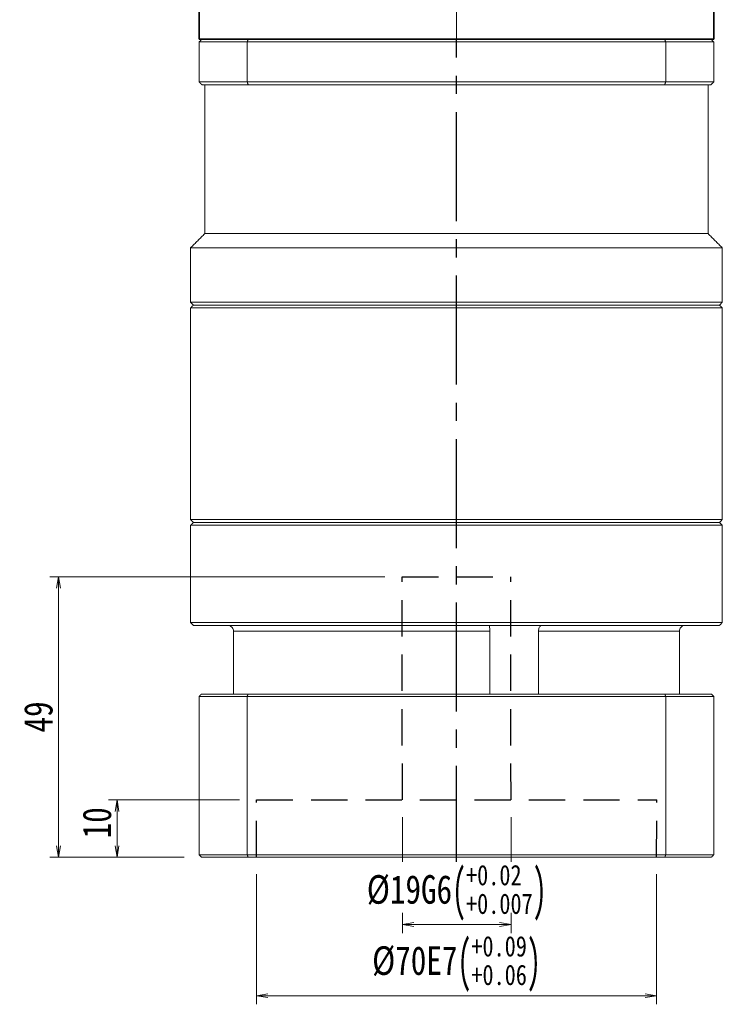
# Model space of a CAD drawing. Header units: millimetres. Extents: x -5 to 725, y 0 to 513.
# Tile 3 of 10: x 115 to 238, y 178 to 350. Entities that reach past the tile are written whole.
import ezdxf

# ---------------------------------------------------------------- set-up
doc = ezdxf.new("R2010")
doc.units = ezdxf.units.MM
for name, pattern in [('CENTER2', [28.575, 19.05, -3.175, 3.175, -3.175]), ('DASHED2', [9.525, 6.35, -3.175]), ('点画线', [18, 12, -2, 2, -2])]:
    doc.linetypes.add(name, pattern=pattern)
doc.layers.add('3中心线层', color=1, linetype='CENTER2')
doc.layers.add('4虚线层', color=6, linetype='DASHED2')
for name, color, linetype, lineweight in [('EB0', 7, 'Continuous', 35), ('中心线层', 1, '点画线', 18), ('尺寸线层', 3, 'Continuous', 18), ('粗实线层', 7, 'Continuous', 35)]:
    doc.layers.add(name, color=color, linetype=linetype, lineweight=lineweight)
doc.styles.add('宋体', font='SimSun.ttf', dxfattribs={"width": 0.8})
doc.dimstyles.new('A水平标注$0', dxfattribs={"dimtxt": 3.5, "dimasz": 2, "dimexe": 1.5, "dimexo": 3, "dimgap": 1.1, "dimtad": 1, "dimtoh": 1, "dimdec": 4, "dimdsep": 46, "dimtxsty": '宋体', "dimblk": 'OPEN', "dimcen": 3, "dimclrd": 3, "dimclre": 3, "dimclrt": 6, "dimadec": 0, "dimazin": 0, "dimtm": 1e-09, "dimtfac": 1, "dimtdec": 4, "dimtix": 1, "dimtmove": 0, "dimatfit": 3, "dimldrblk": 'OPEN', "dimfxl": 0, "dimlwd": 13, "dimlwe": 13, "dimarcsym": 0})

# ---------------------------------------------------------------- blocks, each defined once
blk = doc.blocks.new('_Open')
at = {"color": 0, "linetype": 'ByBlock', "lineweight": -2}
for p, q in [((-1, 0.167), (0, 0)), ((-1, -0.167), (0, 0)), ((0, 0), (-1, 0))]:
    blk.add_line(p, q, dxfattribs=at)
blk = doc.blocks.new('*D36')
at = {"layer": 'Defpoints', "color": 0, "transparency": 16777216}
for p in [(156.82, 203.8), (226.82, 203.8), (226.82, 179.57)]:
    blk.add_point(p, dxfattribs=at)
at = {"layer": '尺寸线层', "color": 3, "lineweight": 13, "transparency": 16777216}
for p, q in [((156.82, 200.8), (156.82, 178.07)), ((226.82, 200.8), (226.82, 178.07)), ((158.82, 179.57), (224.82, 179.57))]:
    blk.add_line(p, q, dxfattribs=at)
at = {"layer": '尺寸线层', "color": 3, "lineweight": 13, "transparency": 16777216, "xscale": 2, "yscale": 2, "zscale": 2, "rotation": 180}
blk.add_blockref('_Open', (156.82, 179.57), dxfattribs=at)
at = {"layer": '尺寸线层', "color": 3, "lineweight": 13, "transparency": 16777216, "xscale": 2, "yscale": 2, "zscale": 2}
blk.add_blockref('_Open', (226.82, 179.57), dxfattribs=at)
at = {"layer": '尺寸线层', "color": 6, "transparency": 16777216, "insert": (191.82, 185.12), "char_height": 5, "attachment_point": 5, "style": '宋体', "bg_fill": 3, "box_fill_scale": 1.1, "bg_fill_color": 257, "bg_fill_transparency": 0}
blk.add_mtext('{\\A1;{%%c70}{}{E7\\H0.7143x;{\\H2x;\\W0.5;(}\\S+0.09^ +0.06;{\\H2x;\\W0.5;)}}}', dxfattribs=at)
blk = doc.blocks.new('*D37')
at = {"layer": 'Defpoints', "color": 0, "transparency": 16777216}
for p in [(182.36, 213.8), (201.36, 213.8)]:
    blk.add_point(p, dxfattribs=at)
at = {"layer": '尺寸线层', "color": 3, "lineweight": 13, "transparency": 16777216}
for p, q in [((182.36, 210.8), (182.36, 190.51)), ((201.36, 210.8), (201.36, 190.51)), ((184.36, 192.01), (199.36, 192.01))]:
    blk.add_line(p, q, dxfattribs=at)
at = {"layer": '尺寸线层', "color": 3, "lineweight": 13, "transparency": 16777216, "xscale": 2, "yscale": 2, "zscale": 2, "rotation": 180}
blk.add_blockref('_Open', (182.36, 192.01), dxfattribs=at)
at = {"layer": '尺寸线层', "color": 3, "lineweight": 13, "transparency": 16777216, "xscale": 2, "yscale": 2, "zscale": 2}
blk.add_blockref('_Open', (201.36, 192.01), dxfattribs=at)
at = {"layer": '尺寸线层', "color": 6, "transparency": 16777216, "insert": (191.86, 197.56), "char_height": 5, "attachment_point": 5, "style": '宋体', "bg_fill": 3, "box_fill_scale": 1.1, "bg_fill_color": 256, "bg_fill_true_color": 13158600, "bg_fill_transparency": 0}
blk.add_mtext('{\\A1;{%%c19}{}{G6\\H0.7143x;{\\H2x;\\W0.5;(}\\S+0.02^ +0.007;{\\H2x;\\W0.5;)}}}', dxfattribs=at)
at = {"layer": 'Defpoints', "color": 0, "transparency": 16777216}
blk.add_point((201.36, 192.01), dxfattribs=at)
blk = doc.blocks.new('*D38')
at = {"layer": 'Defpoints', "color": 0, "transparency": 16777216}
for p in [(156.86, 213.8), (132.46, 203.8), (147.22, 203.8)]:
    blk.add_point(p, dxfattribs=at)
at = {"layer": '尺寸线层', "color": 3, "lineweight": 13, "transparency": 16777216}
for p, q in [((153.86, 213.8), (130.96, 213.8)), ((132.46, 211.8), (132.46, 205.8)), ((144.22, 203.8), (130.96, 203.8))]:
    blk.add_line(p, q, dxfattribs=at)
at = {"layer": '尺寸线层', "color": 3, "lineweight": 13, "transparency": 16777216, "xscale": 2, "yscale": 2, "zscale": 2}
for p, rotation in [((132.46, 213.8), 90), ((132.46, 203.8), 270)]:
    blk.add_blockref('_Open', p, dxfattribs=dict(at, rotation=rotation))
at = {"layer": '尺寸线层', "color": 6, "transparency": 16777216, "insert": (128.96, 209.8), "char_height": 5, "attachment_point": 5, "rotation": 90, "style": '宋体', "bg_fill": 3, "box_fill_scale": 1.1, "bg_fill_color": 256, "bg_fill_true_color": 13158600, "bg_fill_transparency": 0}
blk.add_mtext('10', dxfattribs=at)
blk = doc.blocks.new('*D39')
at = {"layer": 'Defpoints', "color": 0, "transparency": 16777216}
for p in [(182.32, 252.8), (122.21, 203.8), (147.22, 203.8)]:
    blk.add_point(p, dxfattribs=at)
at = {"layer": '尺寸线层', "color": 3, "lineweight": 13, "transparency": 16777216}
for p, q in [((179.32, 252.8), (120.71, 252.8)), ((122.21, 250.8), (122.21, 205.8)), ((144.22, 203.8), (120.71, 203.8))]:
    blk.add_line(p, q, dxfattribs=at)
at = {"layer": '尺寸线层', "color": 3, "lineweight": 13, "transparency": 16777216, "xscale": 2, "yscale": 2, "zscale": 2}
for p, rotation in [((122.21, 252.8), 90), ((122.21, 203.8), 270)]:
    blk.add_blockref('_Open', p, dxfattribs=dict(at, rotation=rotation))
at = {"layer": '尺寸线层', "color": 6, "transparency": 16777216, "insert": (118.71, 228.3), "char_height": 5, "attachment_point": 5, "rotation": 90, "style": '宋体', "bg_fill": 3, "box_fill_scale": 1.1, "bg_fill_color": 256, "bg_fill_true_color": 13158600, "bg_fill_transparency": 0}
blk.add_mtext('49', dxfattribs=at)

msp = doc.modelspace()

# ---------------------------------------------------------------- linework, layer by layer
at = {"color": 7, "linetype": 'Continuous', "lineweight": 15}
for p, q in [((146.816, 346.29957), (155.22365, 346.29957)), ((146.816, 339.29957), (146.816, 346.29957)), ((155.40172, 346.79957), (147.316, 346.79957)), ((155.22365, 346.29957), (155.22365, 339.29957)), ((155.22365, 346.29957), (228.40835, 346.29957)), ((228.23028, 346.79957), (155.40172, 346.79957)), ((236.316, 346.79957), (228.23028, 346.79957)), ((228.40835, 346.29957), (236.816, 346.29957)), ((228.40835, 339.29957), (228.40835, 346.29957)), ((236.816, 346.29957), (236.816, 339.29957)), ((155.22365, 339.29957), (146.816, 339.29957)), ((228.40835, 339.29957), (155.22365, 339.29957)), ((236.816, 339.29957), (228.40835, 339.29957)), ((147.316, 338.79957), (155.40172, 338.79957)), ((155.40172, 338.79957), (228.23028, 338.79957)), ((228.23028, 338.79957), (236.316, 338.79957)), ((235.816, 312.79957), (147.816, 312.79957)), ((238.316, 310.29957), (145.316, 310.29957)), ((238.316, 300.79957), (145.316, 300.79957)), ((145.316, 299.79957), (191.816, 299.79957)), ((191.816, 300.29957), (145.816, 300.29957)), ((145.816, 300.29957), (237.816, 300.29957)), ((237.816, 300.29957), (191.816, 300.29957)), ((191.816, 299.79957), (238.316, 299.79957)), ((238.316, 262.79957), (145.316, 262.79957)), ((145.316, 261.79957), (191.816, 261.79957)), ((145.816, 262.29957), (237.816, 262.29957)), ((191.816, 262.29957), (145.816, 262.29957)), ((237.816, 262.29957), (191.816, 262.29957)), ((191.816, 261.79957), (238.316, 261.79957)), ((238.316, 244.79957), (145.316, 244.79957)), ((145.816, 244.29957), (237.816, 244.29957)), ((152.81523, 243.29957), (197.64444, 243.29957)), ((152.81523, 232.29957), (152.81523, 243.29957)), ((197.64444, 243.29957), (197.64444, 232.29957)), ((206.17585, 232.29957), (206.17585, 243.29957)), ((206.17585, 243.29957), (230.81677, 243.29957)), ((230.81677, 243.29957), (230.81677, 232.29957)), ((146.816, 231.89957), (155.22365, 231.89957)), ((146.816, 231.89957), (146.816, 204.19957)), ((155.36604, 232.29957), (147.216, 232.29957)), ((155.22365, 231.89957), (228.40835, 231.89957)), ((155.22365, 231.89957), (155.22365, 204.19957)), ((228.26597, 232.29957), (155.36604, 232.29957)), ((236.416, 232.29957), (228.26597, 232.29957)), ((228.40835, 231.89957), (228.40835, 204.19957)), ((228.40835, 231.89957), (236.816, 231.89957)), ((236.816, 231.89957), (236.816, 204.19957)), ((155.22365, 204.19957), (146.816, 204.19957)), ((147.216, 203.79957), (155.36604, 203.79957)), ((228.40835, 204.19957), (155.22365, 204.19957)), ((155.36604, 203.79957), (228.26597, 203.79957)), ((228.26597, 203.79957), (236.416, 203.79957)), ((236.816, 204.19957), (228.40835, 204.19957))]:
    msp.add_line(p, q, dxfattribs=at)
for points in [[(147.316, 346.79957), (146.816, 346.29957)], [(155.40172, 346.79957), (155.22365, 346.29957)], [(228.23028, 346.79957), (228.40835, 346.29957)], [(236.316, 346.79957), (236.816, 346.29957)], [(146.816, 339.29957), (147.316, 338.79957)], [(155.22365, 339.29957), (155.40172, 338.79957)], [(228.40835, 339.29957), (228.23028, 338.79957)], [(236.316, 338.79957), (236.816, 339.29957)], [(147.816, 312.79957), (147.816, 338.79957)], [(235.816, 338.79957), (235.816, 312.79957)], [(145.316, 310.29957), (147.816, 312.79957)], [(235.816, 312.79957), (238.316, 310.29957)], [(145.316, 300.79957), (145.316, 310.29957)], [(238.316, 310.29957), (238.316, 300.79957)], [(145.816, 300.29957), (145.316, 300.79957)], [(145.316, 299.79957), (145.816, 300.29957)], [(145.316, 262.79957), (145.316, 299.79957)], [(238.316, 300.79957), (237.816, 300.29957)], [(237.816, 300.29957), (238.316, 299.79957)], [(238.316, 299.79957), (238.316, 262.79957)], [(145.816, 262.29957), (145.316, 262.79957)], [(145.316, 261.79957), (145.816, 262.29957)], [(145.316, 244.79957), (145.316, 261.79957)], [(238.316, 262.79957), (237.816, 262.29957)], [(237.816, 262.29957), (238.316, 261.79957)], [(238.316, 261.79957), (238.316, 244.79957)], [(145.816, 244.29957), (145.316, 244.79957)], [(238.316, 244.79957), (237.816, 244.29957)], [(146.816, 231.89957), (147.216, 232.29957)], [(155.22365, 231.89957), (155.36604, 232.29957)], [(228.40835, 231.89957), (228.26597, 232.29957)], [(236.416, 232.29957), (236.816, 231.89957)], [(146.816, 204.19957), (147.216, 203.79957)], [(155.36604, 203.79957), (155.22365, 204.19957)], [(228.26597, 203.79957), (228.40835, 204.19957)], [(236.416, 203.79957), (236.816, 204.19957)]]:
    msp.add_open_spline(points, degree=1, dxfattribs=at)
for points, knots in [([(152.81523, 243.29957), (152.805, 243.40965), (152.78454, 243.62979), (152.62496, 243.92469), (152.38574, 244.15262), (152.10826, 244.28036), (151.91775, 244.29399), (151.83977, 244.29957)], [0, 0, 0, 0, 0.20903468, 0.41802702, 0.631427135, 0.849138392, 1, 1, 1, 1]), ([(197.61441, 244.17605), (197.61394, 244.16857), (197.61097, 244.12149), (197.62362, 243.9383), (197.63978, 243.6453), (197.64288, 243.41483), (197.64444, 243.29957)], [0, 0, 0, 0, 0.058585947, 0.369068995, 0.684466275, 1, 1, 1, 1]), ([(206.17585, 243.29957), (206.18248, 243.40965), (206.19573, 243.62979), (206.29507, 243.92469), (206.43151, 244.15262), (206.57317, 244.28036), (206.65569, 244.29399), (206.68947, 244.29957)], [0, 0, 0, 0, 0.20903468, 0.41802702, 0.631427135, 0.849138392, 1, 1, 1, 1]), ([(231.79223, 244.29957), (231.77533, 244.29929), (231.65002, 244.29722), (231.41779, 244.24389), (231.13713, 244.06864), (230.92823, 243.80522), (230.82867, 243.53138), (230.8198, 243.35856), (230.81677, 243.29957)], [0, 0, 0, 0, 0.032681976, 0.242401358, 0.454080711, 0.670711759, 0.887588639, 1, 1, 1, 1])]:
    msp.add_open_spline(points, degree=3, knots=knots, dxfattribs=at)
at = {"layer": '3中心线层'}
msp.add_line((191.81939, 200.67933), (191.81689, 346.79957), dxfattribs=at)
at = {"layer": '4虚线层'}
for p, q in [((182.31845, 252.79957), (201.31845, 252.79957)), ((182.36127, 213.79913), (182.31845, 252.79957)), ((201.36127, 213.79913), (201.31845, 252.79957)), ((156.81933, 203.79957), (156.86127, 213.79913)), ((156.86127, 213.79913), (226.86127, 213.79913)), ((226.81933, 203.79957), (226.86127, 213.79913))]:
    msp.add_line(p, q, dxfattribs=at)
at = {"layer": 'EB0'}
msp.add_line((236.81689, 346.79957), (146.81689, 346.79957), dxfattribs=at)
at = {"layer": '中心线层'}
msp.add_line((191.81689, 346.79957), (191.81689, 452.79957), dxfattribs=at)
at = {"layer": '粗实线层'}
for p, q in [((146.81689, 359.79957), (146.81689, 346.79957)), ((236.81689, 346.79957), (236.81689, 359.79957)), ((146.81689, 346.79957), (236.81689, 346.79957))]:
    msp.add_line(p, q, dxfattribs=at)

# ---------------------------------------------------------------- next in the draw order: dimensions: what is measured, and where the dimension line sits
at = {"layer": '尺寸线层'}
dim = msp.add_linear_dim(base=(226.81933, 179.57004), p1=(156.81933, 203.79957), p2=(226.81933, 203.79957), text='{\\A1;{%%c<>}{}{E7\\H0.7143x;{\\H2x;\\W0.5;(}\\S+0.09^ +0.06;{\\H2x;\\W0.5;)}}}', dimstyle='A水平标注$0', override={"dimtxt": 5, "dimgap": 1, "dimdec": 1, "dimpost": '<>', "dimblk": 'Open', "dimtp": 0.09, "dimtm": -0.06, "dimtdec": 2, "dimtvp": 0.1, "dimtfill": 1, "dimtfillclr": 256, "dimtzin": 8}, dxfattribs=at)
dim.commit()
dim.dimension.update_dxf_attribs({"geometry": '*D36', "text_midpoint": (191.81933, 179.57004), "dimtype": 160})

# ---------------------------------------------------------------- next in the draw order: dimensions: what is measured, and where the dimension line sits
dim = msp.add_linear_dim(base=(132.46313, 203.79957), p1=(156.86127, 213.79913), p2=(147.216, 203.79957), angle=90, dimstyle='A水平标注$0', override={"dimtxt": 5, "dimgap": 1, "dimdec": 1, "dimpost": '<>', "dimtvp": 0.1}, dxfattribs=at)
dim.commit()
dim.dimension.update_dxf_attribs({"geometry": '*D38', "text_midpoint": (132.46313, 209.79935), "dimtype": 160})
dim = msp.add_linear_dim(base=(201.36127, 192.00736), p1=(182.36127, 213.79913), p2=(201.36127, 213.79913), text='{\\A1;{%%c<>}{}{G6\\H0.7143x;{\\H2x;\\W0.5;(}\\S+0.02^ +0.007;{\\H2x;\\W0.5;)}}}', dimstyle='A水平标注$0', override={"dimtxt": 5, "dimgap": 1, "dimdec": 1, "dimpost": '<>', "dimblk": 'Open', "dimtp": 0.02, "dimtm": -0.007, "dimtdec": 3, "dimtvp": 0.1, "dimtfill": 1, "dimtfillclr": 256, "dimtzin": 8}, dxfattribs=at)
dim.commit()
dim.dimension.update_dxf_attribs({"geometry": '*D37', "text_midpoint": (191.86127, 192.00736), "dimtype": 160})

# ---------------------------------------------------------------- next in the draw order: dimensions: what is measured, and where the dimension line sits
dim = msp.add_linear_dim(base=(122.21026, 203.79957), p1=(182.31845, 252.79957), p2=(147.216, 203.79957), angle=90, dimstyle='A水平标注$0', override={"dimtxt": 5, "dimgap": 1, "dimdec": 1, "dimpost": '<>', "dimtvp": 0.1}, dxfattribs=at)
dim.commit()
dim.dimension.update_dxf_attribs({"geometry": '*D39', "text_midpoint": (122.21026, 228.29957), "dimtype": 160})

doc.saveas('drawing.dxf')
